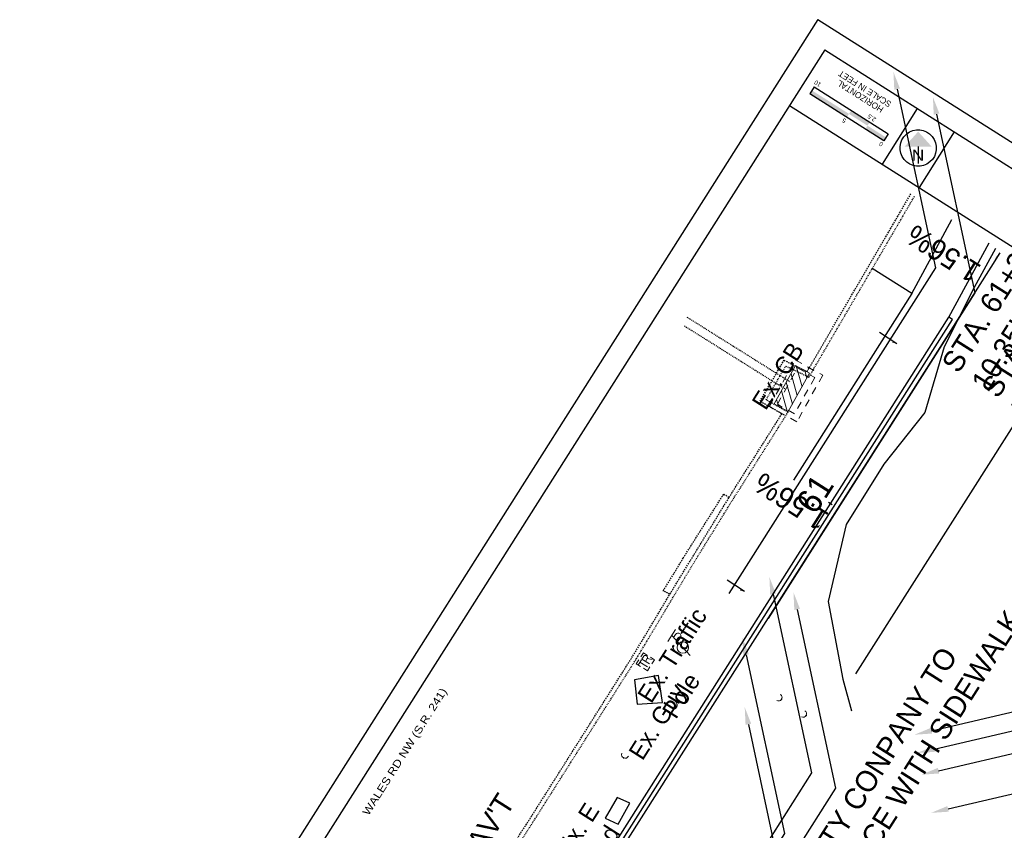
# Model space of a CAD drawing. Header units: feet. Extents: x 2249379 to 2249587, y 438002 to 438313.
# Tile 11 of 15: x 2249382 to 2249494, y 438221 to 438313. Entities that reach past the tile are written whole.
import ezdxf
from ezdxf import colors
from ezdxf.entities.mleader import LeaderData, LeaderLine
from ezdxf.enums import TextEntityAlignment as Align
from ezdxf.math import Vec2, Vec3

# ---------------------------------------------------------------- set-up
doc = ezdxf.new("R2010")
doc.units = ezdxf.units.FT
doc.header["$MEASUREMENT"] = 0
doc.header["$PDMODE"] = 3
for name, pattern in [('DGN Style 3', [0.19312, 0.137943, -0.055177]), ('OhDOT_USTN1', [0.055, 0.014, -0.041]), ('OhDOT_USTN2', [0.11, 0.069, -0.041]), ('OhDOT_USTN3', [0.22, 0.165, -0.055]), ('OhDOT_USTN4', [0.22, 0.11, -0.041, 0.028, -0.041]), ('OhDOT_USTN5', [0.11, 0.055, -0.055]), ('OhDOT_USTN6', [0.223, 0.083, -0.028, 0.028, -0.028, 0.028, -0.028]), ('OhDOT_USTN7', [0.221, 0.11, -0.028, 0.055, -0.028]), ('REDO_Drainage01', [1.6, 0.85, -0.75]), ('rowex', [0]), ('treert', [0])]:
    doc.linetypes.add(name, pattern=pattern)
doc.layers.add('5PPBLDG-HAT', color=253, linetype='Continuous', transparency=0.6)
for name, color, linetype in [('DR_X_Cells', 151, 'OhDOT_USTN2'), ('GE_P_Cells', 1, 'Continuous'), ('GE_P_CL_Text', 7, 'Continuous'), ('PV_P_Construction_Limits', 203, 'DGN Style 3'), ('PV_P_Curb', 120, 'Continuous'), ('PV_P_Walk', 231, 'Continuous'), ('PV_X_Curb', 120, 'OhDOT_USTN1'), ('PV_X_EOP', 7, 'OhDOT_USTN3'), ('PV_X_Text', 7, 'Continuous'), ('RD_X_Wall', 120, 'OhDOT_USTN1'), ('RW_X_Fee_RW', 6, 'rowex'), ('SG_X_Foundation', 61, 'OhDOT_USTN1'), ('SG_X_PullBox', 7, 'Continuous'), ('SH_Border', 7, 'Continuous'), ('SH_Data', 7, 'Continuous'), ('TX_P_20', 7, 'Continuous'), ('UT_X_Misc_Cells', 7, 'Continuous'), ('VG_X_Tree_Line_Rt', 3, 'treert')]:
    doc.layers.add(name, color=color, linetype=linetype)
doc.styles.add('Font 70-Main Title', font='txt', dxfattribs={"height": 0.25})
doc.styles.add('OHDOTSymbols', font='arial.ttf')
doc.styles.add('Slanted-Normal', font='font31.shx', dxfattribs={"height": 0.12})
doc.styles.get("Standard").update_dxf_attribs({"font": 'arial.ttf'})
doc.styles.add('Straight-Normal', font='font30.shx', dxfattribs={"height": 0.14})
doc.styles.add('Straight-Sub Title', font='font30.shx', dxfattribs={"height": 0.17})

# ---------------------------------------------------------------- blocks, each defined once
blk = doc.blocks.new('CB3-X')
at = {"layer": 'Defpoints', "color": 20, "linetype": 'REDO_Drainage01', "lineweight": 0}
blk.add_lwpolyline([(-2.37, 0.75), (2.37, 0.75), (2.37, -1.5), (-2.37, -1.5), (-2.37, 0.75)], close=True, dxfattribs=at)
at = {"layer": 'Defpoints', "color": 21, "linetype": 'OhDOT_USTN2', "lineweight": 53}
blk.add_point((0, 1.42), dxfattribs=at)
at = {"layer": 'Defpoints', "color": 61, "linetype": 'OhDOT_USTN6', "lineweight": 53}
for p in [(0, 0.75), (-2.37, -0.37), (2.37, -0.37), (0, -1.5)]:
    blk.add_point(p, dxfattribs=at)
at = {"layer": 'Defpoints', "color": 21, "linetype": 'OhDOT_USTN5', "lineweight": 53}
blk.add_point((0, 0), dxfattribs=at)
at = {"layer": 'Defpoints', "color": 40, "linetype": 'OhDOT_USTN4', "lineweight": 53}
blk.add_point((0, 0), dxfattribs=at)
at = {"layer": 'Defpoints', "color": 151, "linetype": 'OhDOT_USTN7', "lineweight": 53}
blk.add_point((0, -0.37), dxfattribs=at)
at = {"layer": 'Defpoints', "color": 223, "linetype": 'OhDOT_USTN1', "lineweight": 53}
blk.add_point((0, -2.17), dxfattribs=at)
at = {"layer": 'DR_X_Cells', "color": 151, "linetype": 'Continuous', "lineweight": 0}
for p, q in [((-2.5, -1.76), (-0.75, 0)), ((-2.5, -0.63), (-1.88, 0)), ((-1.44, -1.83), (0.38, 0)), ((-0.31, -1.83), (1.51, 0)), ((0.82, -1.83), (2.5, -0.14)), ((1.94, -1.83), (2.5, -1.28))]:
    blk.add_line(p, q, dxfattribs=at)
at = {"layer": 'DR_X_Cells', "color": 151, "linetype": 'REDO_Drainage01', "lineweight": 0}
blk.add_lwpolyline([(-3.04, 1.42), (3.04, 1.42), (3.04, -2.17), (-3.04, -2.17), (-3.04, 1.42)], close=True, dxfattribs=at)
at = {"layer": 'DR_X_Cells', "color": 151, "linetype": 'Continuous', "lineweight": 0, "flags": 128}
blk.add_lwpolyline([(-2.5, 0), (2.5, 0), (2.5, -1.83), (-2.5, -1.83), (-2.5, 0)], close=True, dxfattribs=at)
blk = doc.blocks.new('TPW')
at = {"layer": 'UT_X_Misc_Cells', "color": 30, "linetype": 'Continuous', "lineweight": 0}
for p, q in [((0.128, 0.18), (-0.032, 0.18)), ((0.048, 0.18), (-0.032, -0.12)), ((0.04, 0.15), (0.083, 0.15)), ((0.023, 0.086), (0.083, 0.086))]:
    blk.add_line(p, q, dxfattribs=at)
blk.add_circle((0, 0), 0.065, dxfattribs=at)
at = {"layer": 'UT_X_Misc_Cells', "color": 30, "linetype": 'Continuous', "lineweight": 0, "extrusion": (0, 0, -1)}
blk.add_arc((-0.083, 0.118), 0.0319, 88.8767, 271.1233, dxfattribs=at)
blk = doc.blocks.new('DM')
at = {"layer": 'UT_X_Misc_Cells', "linetype": 'Continuous', "lineweight": 0}
h = blk.add_hatch(color=2, dxfattribs=at)
edge = h.paths.add_edge_path()
edge.add_arc((0, 0), 0.01, 0, 360)
at = {"layer": 'UT_X_Misc_Cells', "color": 2, "linetype": 'Continuous', "lineweight": 0}
blk.add_arc((0.04, 0), 0.04, 90, 270, dxfattribs=at)
blk = doc.blocks.new('SIGPB')
at = {"layer": 'SG_X_PullBox', "color": 7, "linetype": 'Continuous', "lineweight": 0, "flags": 128}
for points in [[(-0.02, 0.075), (-0.075, 0.075), (-0.075, 0.02)], [(-0.068, 0.05), (-0.006, 0.05)], [(-0.036, 0.05), (-0.036, -0.05)], [(0.006, -0.05), (0.006, 0.05), (0.043, 0.05), (0.047, 0.049), (0.053, 0.048), (0.055, 0.046), (0.058, 0.044), (0.061, 0.041), (0.063, 0.037), (0.065, 0.03), (0.065, 0.021), (0.064, 0.018), (0.062, 0.013), (0.059, 0.007), (0.056, 0.005), (0.054, 0.004), (0.052, 0.003), (0.05, 0.002), (0.043, 0.001), (0.006, 0.001)], [(0.075, 0.02), (0.075, 0.075), (0.02, 0.075)], [(0.043, 0.001), (0.065, -0.05)], [(-0.075, -0.02), (-0.075, -0.075), (-0.02, -0.075)], [(0.02, -0.075), (0.075, -0.075), (0.075, -0.02)]]:
    blk.add_lwpolyline(points, dxfattribs=at)
blk = doc.blocks.new('NARROW')
at = {"layer": 'SH_Data', "color": 7, "linetype": 'Continuous'}
blk.add_line((0, 0.033), (0, -0.354), dxfattribs=at)
blk.add_arc((0, 0), 0.415, 129.7798, 129.7633, dxfattribs=at)
blk.add_solid([(0, 0.374), (-0.308, 0.033), (0.308, 0.033)], dxfattribs=at)
at = {"layer": 'SH_Data', "color": 7, "linetype": 'Continuous', "style": 'Font 70-Main Title', "width": 1.15}
blk.add_text('N', height=0.25, dxfattribs=at).set_placement((-0.001, -0.166), align=Align.MIDDLE_CENTER)

msp = doc.modelspace()

# ---------------------------------------------------------------- hatches: boundary and pattern name
at = {"layer": 'SH_Data', "linetype": 'Continuous'}
msp.add_hatch(color=7, dxfattribs=at).paths.add_polyline_path([(2249476.07, 438302.05), (2249471.85, 438304.73), (2249472.1, 438305.12), (2249472.1, 438305.12), (2249476.32, 438302.45)])

# ---------------------------------------------------------------- linework, layer by layer
at = {"elevation": 1083.47}
msp.add_lwpolyline([(2249452.15, 438235.08), (2249455.04, 438235.26), (2249454.58, 438238.35), (2249451.87, 438237.84), (2249452.15, 438235.08)], dxfattribs=at)
at = {"elevation": 1082.38}
msp.add_lwpolyline([(2249448.52, 438222.07), (2249449.99, 438221.37), (2249451.33, 438223.76), (2249449.9, 438224.43)], close=True, dxfattribs=at)
at = {"layer": '5PPBLDG-HAT'}
msp.add_lwpolyline([(2249483.48, 438281.93), (2249469.98, 438260.64)], dxfattribs=at)
at = {"layer": 'DR_X_Cells'}
for p, q in [((2249457.84, 438279.25, 1082.58), (2249469.59, 438271.88, 1082.41)), ((2249457.56, 438278.24, 1082.58), (2249469.1, 438271.01, 1082.41))]:
    msp.add_line(p, q, dxfattribs=at)
at = {"layer": 'GE_P_CL_Text'}
msp.add_line((2249474.42, 438257.82, 1083.63), (2249474, 438258.09, 1083.63), dxfattribs=at)
at = {"layer": 'PV_P_Construction_Limits'}
msp.add_lwpolyline([(2249493.39, 438286.42), (2249492.87, 438285.56), (2249492.87, 438285.55)], dxfattribs=at)
at = {"layer": 'PV_P_Curb', "elevation": 1083.62}
for points in [[(2249488.14, 438278.98), (2249487.72, 438279.25)], [(2249434.47, 438194.34), (2249488.14, 438278.98)]]:
    msp.add_lwpolyline(points, dxfattribs=at)
at = {"layer": 'PV_P_Walk'}
msp.add_line((2249483.49, 438281.93), (2249478.98, 438284.79), dxfattribs=at)
for points, elevation in [([(2249483.48, 438281.93), (2249488.05, 438290.39)], 1082.92), ([(2249487.72, 438279.25), (2249492.29, 438287.74)], 1082.92), ([(2249426.08, 438182.05), (2249487.72, 438279.25)], 1083.62)]:
    msp.add_lwpolyline(points, dxfattribs=dict(at, elevation=elevation))
at = {"layer": 'PV_X_Curb', "elevation": 1082.92}
msp.add_lwpolyline([(2249421.8, 438191.86), (2249438.03, 438218.12), (2249440.51, 438221.97), (2249452.11, 438240.32), (2249456.61, 438247.86), (2249456.61, 438247.86), (2249458.7, 438251.33), (2249462.81, 438258), (2249462.81, 438258), (2249469.37, 438268.4), (2249466.86, 438269.83), (2249469.11, 438273.67), (2249471.75, 438272.4), (2249483.81, 438293.08)], dxfattribs=at)
at = {"layer": 'PV_X_EOP', "elevation": 1082.92}
for points in [[(2249421.38, 438192.13), (2249437.61, 438218.39), (2249440.09, 438222.24), (2249451.68, 438240.58), (2249455.9, 438247.65), (2249455.14, 438248.01), (2249457.41, 438251.74), (2249462.03, 438259.05), (2249462.65, 438258.68), (2249468.67, 438268.22), (2249466.18, 438269.64), (2249468.91, 438274.32), (2249471.55, 438273.05), (2249483.41, 438293.38)], [(2249455.9, 438247.65), (2249462.65, 438258.68)]]:
    msp.add_lwpolyline(points, dxfattribs=at)
at = {"layer": 'RW_X_Fee_RW'}
msp.add_lwpolyline([(2249430.58, 438187.29), (2249492.52, 438284.96), (2249493.56, 438286.6)], dxfattribs=at)
at = {"layer": 'SH_Border'}
for p, q in [((2249472.78, 438313.2), (2249381.75, 438169.63)), ((2249472.78, 438313.2), (2249565.68, 438254.29)), ((2249473.55, 438309.75), (2249385.2, 438170.4)), ((2249473.55, 438309.75), (2249562.23, 438253.52)), ((2249469.54, 438303.41), (2249558.21, 438247.19)), ((2249484.11, 438303.05), (2249480.09, 438296.72)), ((2249488.33, 438300.38), (2249484.32, 438294.04))]:
    msp.add_line(p, q, dxfattribs=at)
at = {"layer": 'SH_Data', "color": 7, "linetype": 'Continuous'}
for p, q in [((2249472.35, 438305.52), (2249471.85, 438304.73)), ((2249472.35, 438305.52), (2249480.8, 438300.16)), ((2249480.29, 438299.37), (2249471.85, 438304.73)), ((2249480.8, 438300.16), (2249480.29, 438299.37))]:
    msp.add_line(p, q, dxfattribs=at)
for points in [[(2249478.68, 438301.5), (2249476.57, 438302.84), (2249478.43, 438301.1), (2249476.32, 438302.44)], [(2249480.54, 438299.76), (2249478.43, 438301.1), (2249480.29, 438299.37), (2249478.18, 438300.71)]]:
    msp.add_solid(points, dxfattribs=at)
at = {"layer": 'TX_P_20', "linetype": 'ByBlock', "lineweight": -2, "elevation": 1083.62}
for points in [[(2249481.78, 438276.21), (2249479.81, 438277.51)], [(2249464.41, 438247.92), (2249462.43, 438249.22)]]:
    msp.add_lwpolyline(points, dxfattribs=at)
at = {"layer": 'TX_P_20'}
for points in [[(2249481.26, 438276.35, 1083.62), (2249481.75, 438276.23, 1083.62), (2249481.33, 438276.51, 1083.62)], [(2249463.89, 438248.06, 1083.62), (2249464.38, 438247.93, 1083.62), (2249463.96, 438248.21, 1083.62)]]:
    msp.add_solid(points, dxfattribs=at)
at = {"layer": 'VG_X_Tree_Line_Rt', "flags": 128}
msp.add_lwpolyline([(2249493.03, 438287.08), (2249490.6, 438282.62), (2249487.16, 438275.87), (2249484.97, 438268.38), (2249480.31, 438262.47), (2249476.01, 438255.6), (2249473.94, 438246.8), (2249475.61, 438237.93), (2249476.6, 438234.31)], dxfattribs=at)

# ---------------------------------------------------------------- block references
at = {"layer": 'DR_X_Cells', "rotation": 240.9926350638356}
msp.add_blockref('CB3-X', (2249470.61, 438270.65, 1082.54), dxfattribs=at)
at = {"layer": 'GE_P_Cells', "xscale": 4.999999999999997, "yscale": 4.999999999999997, "zscale": 4.999999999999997, "rotation": 359.9987552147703}
msp.add_blockref('NARROW', (2249484.21, 438298.55), dxfattribs=at)
at = {"layer": 'RD_X_Wall', "xscale": 10, "yscale": 10, "zscale": 10, "rotation": 57.61767281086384}
msp.add_blockref('SIGPB', (2249453.1, 438239.91, 1083.32), dxfattribs=at)
at = {"layer": 'SG_X_Foundation', "color": 1, "xscale": 10, "yscale": 10, "zscale": 10}
for name, p, rotation in [('TPW', (2249457.37, 438241.54, 1083.4), 57.61767281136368), ('DM', (2249468.64, 438235.66, 1081.95), 152.4921440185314), ('DM', (2249471.44, 438233.79, 1081.88), 151.1777206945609), ('DM', (2249450.63, 438228.94, 2165.31), 66.16338364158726)]:
    msp.add_blockref(name, p, dxfattribs=dict(at, rotation=rotation))

# ---------------------------------------------------------------- texts
at = {"layer": 'GE_P_CL_Text', "style": 'Slanted-Normal'}
for s, insert, char_height, width, attachment_point, rotation in [("\\PSTA. 61+25.23,\\P10.35' LT. 1083.01", (2249483.39, 438276.14), 2.4, 57.4825, 1, 57.6177), ('1.56%', (2249490.27, 438283.03, 1083.62), 2.4, 57.4825, 1, 147.6177), ("\\PSTA. 61+25.23,\\P5' LT. 1082.92", (2249487.9, 438273.28), 2.4, 57.4825, 1, 57.6177), ('1.56%', (2249472.9, 438254.74, 1083.62), 2.4, 57.4825, 1, 147.6177), ('61', (2249473.63, 438258.32, 1083.63), 2.8, 30.8174, 8, 57.6177), ('UTILITY CONPANY TO\\PREPLACE WITH SIDEWALK GUY 3 TOTAL', (2249468.53, 438213.09), 2.4, 57.4825, 1, 57.6177), ("HEIGHT FLUSH WITH PAV'T\\PSTA. 67+81.67\\P5.0' LT, 1084.20", (2249510.73, 438242.35, 1083.62), 2.4, 57.4825, 3, 57.6263), ("BEGIN CURB RAMP, TYPE A2\\PHEIGHT FLUSH WITH PAV'T\\PSTA. 67+77.01\\P1084.22", (2249512.29, 438234.56, 1083.62), 2.4, 57.4825, 3, 57.6263), ('REMOVED AND REPLACED TO MATCH NEW RAMP', (2249428.21, 438179.9, 1083.63), 2.4, 57.4825, 1, 57.6177), ("HEIGHT FLUSH WITH PAV'T\\PSTA. 60+10.12, 9.31' LT\\P1082.94", (2249413.51, 438189.22, 1083.63), 2.4, 57.4825, 1, 57.6177)]:
    msp.add_mtext(s, dxfattribs=dict(at, insert=insert, char_height=char_height, width=width, attachment_point=attachment_point, rotation=rotation))
at = {"layer": 'PV_X_Text', "char_height": 2, "width": 725.5968, "attachment_point": 1, "rotation": 57.6177, "style": 'Straight-Normal'}
for s, insert in [('Ex. CB', (2249465.13, 438269.57, 1086.25)), ('Ex. Traffic\\PPole', (2249452.08, 438236.12, 1086.25)), ('Ex. Guy', (2249451.08, 438229.61, 1086.25)), ('Ex. E\\P Ped', (2249442.84, 438218.62, 1086.25))]:
    msp.add_mtext(s, dxfattribs=dict(at, insert=insert))
at = {"layer": 'SH_Border', "style": 'OHDOTSymbols', "width": 1.15}
msp.add_text('WALES RD NW (S.R. 241)', height=0.875, rotation=57.788, dxfattribs=at).set_placement((2249421.53, 438222.29))
at = {"layer": 'SH_Data', "linetype": 'Continuous', "style": 'Straight-Sub Title'}
for s, p in [('SCALE IN FEET', (2249478.13, 438305.3)), ('HORIZONTAL', (2249477.6, 438304.45))]:
    msp.add_text(s, height=0.7, rotation=147.622, dxfattribs=at).set_placement(p, align=Align.MIDDLE_CENTER)
at = {"layer": 'SH_Data', "style": 'Straight-Sub Title'}
for s, p in [('10', (2249472.88, 438306.12)), ('5', (2249475.89, 438301.89)), ('2.5', (2249479.05, 438302.2)), ('0', (2249480.11, 438299.21))]:
    msp.add_text(s, height=0.5, rotation=147.622, dxfattribs=at).set_placement(p, align=Align.CENTER)

# ---------------------------------------------------------------- leaders
at = {"layer": 'TX_P_20'}
ml = msp.add_multileader_mtext('Standard', dxfattribs=at)
ml.set_content('', color=256)
ml.set_leader_properties()
ml.build(insert=Vec2(0, 0))
ml.multileader.update_dxf_attribs({"dogleg_length": 2.2, "arrow_head_size": 2, "scale": 20})
ctx = ml.context
ctx.base_point, ctx.scale, ctx.char_height, ctx.arrow_head_size, ctx.landing_gap_size, ctx.plane_origin, ctx.plane_x_axis, ctx.plane_y_axis = Vec3(2249462.6, 438247.72), 20, 2, 2, 1.8, Vec3(2249436.65, 438280.85), Vec3(-0.535566, -0.844493), Vec3(0.844493, -0.535566)
notes = []
notes.append((ctx, [(1, (1, 1, 0), (2249486.17, 438284.88), (-0.535566, -0.844493), 44, [(0, [(2249481.39, 438307.23)], 0, [])])]))
ctx.mtext.insert, ctx.mtext.text_direction, ctx.mtext.rotation, ctx.mtext.flow_direction = Vec3(2249462.48, 438245.66), Vec3(-0.535566, -0.844493), 3.141517, 5
ml = msp.add_multileader_mtext('Standard', dxfattribs=at)
ml.set_content('', color=256)
ml.set_leader_properties()
ml.build(insert=Vec2(0, 0))
ml.multileader.update_dxf_attribs({"dogleg_length": 2.2, "arrow_head_size": 2, "scale": 20})
ctx = ml.context
ctx.base_point, ctx.scale, ctx.char_height, ctx.arrow_head_size, ctx.landing_gap_size, ctx.plane_origin, ctx.plane_x_axis, ctx.plane_y_axis = Vec3(2249467.11, 438244.86), 20, 2, 2, 1.8, Vec3(2249441.16, 438277.99), Vec3(-0.535566, -0.844493), Vec3(0.844493, -0.535566)
notes.append((ctx, [(1, (1, 1, 0), (2249490.67, 438282.02), (-0.535566, -0.844493), 44, [(0, [(2249485.89, 438304.38)], 0, [])])]))
ctx.mtext.insert, ctx.mtext.text_direction, ctx.mtext.rotation, ctx.mtext.flow_direction = Vec3(2249466.99, 438242.8), Vec3(-0.535566, -0.844493), 3.141517, 5
ml = msp.add_multileader_mtext('Standard', dxfattribs=at)
ml.set_content('', color=256)
ml.set_leader_properties()
ml.build(insert=Vec2(0, 0))
ml.multileader.update_dxf_attribs({"dogleg_length": 2.2, "arrow_head_size": 2, "scale": 20})
ctx = ml.context
ctx.base_point, ctx.scale, ctx.char_height, ctx.arrow_head_size, ctx.landing_gap_size, ctx.plane_origin, ctx.plane_x_axis, ctx.plane_y_axis = Vec3(2249477.07, 438238.55), 20, 2, 2, 1.8, Vec3(2249451.12, 438271.68), Vec3(-0.535566, -0.844493), Vec3(0.844493, -0.535566)
notes.append((ctx, [(1, (1, 1, 0), (2249500.63, 438275.7), (-0.535566, -0.844493), 44, [(0, [(2249495.85, 438298.06)], 0, [])])]))
ctx.mtext.insert, ctx.mtext.text_direction, ctx.mtext.rotation, ctx.mtext.flow_direction = Vec3(2249476.95, 438236.49), Vec3(-0.535566, -0.844493), 3.141517, 5
ml = msp.add_multileader_mtext('Standard', dxfattribs=at)
ml.set_content('', color=(178, 178, 178))
ml.set_leader_properties()
ml.build(insert=Vec2(0, 0))
ml.multileader.update_dxf_attribs({"dogleg_length": 2.2, "arrow_head_size": 2, "scale": 20})
ctx = ml.context
ctx.base_point, ctx.scale, ctx.char_height, ctx.arrow_head_size, ctx.landing_gap_size, ctx.plane_origin, ctx.plane_x_axis, ctx.plane_y_axis = Vec3(2249531.53, 438277, 1083.62), 20, 2, 2, 1.8, Vec3(2249488.57, 438283.3, 1083.62), Vec3(-0.535439, -0.844574), Vec3(0.844574, -0.535439)
ctx.text_align_type = 2
notes.append((ctx, [(1, (1, 1, 0), (2249506.04, 438236.8, 1083.62), (0.535439, 0.844574), 44, [(0, [(2249483.78, 438231.59, 1083.62)], 0, [])])]))
ctx.mtext.insert, ctx.mtext.text_direction, ctx.mtext.rotation, ctx.mtext.alignment, ctx.mtext.flow_direction = Vec3(2249531.41, 438274.95, 1083.62), Vec3(-0.535439, -0.844574), 3.141668, 3, 5
ml = msp.add_multileader_mtext('Standard', dxfattribs=at)
ml.set_content('', color=(178, 178, 178))
ml.set_leader_properties()
ml.build(insert=Vec2(0, 0))
ml.multileader.update_dxf_attribs({"dogleg_length": 2.2, "arrow_head_size": 2, "scale": 20})
ctx = ml.context
ctx.base_point, ctx.scale, ctx.char_height, ctx.arrow_head_size, ctx.landing_gap_size, ctx.plane_origin, ctx.plane_x_axis, ctx.plane_y_axis = Vec3(2249531.83, 438274.91, 1083.62), 20, 2, 2, 1.8, Vec3(2249488.87, 438281.22, 1083.62), Vec3(-0.535439, -0.844574), Vec3(0.844574, -0.535439)
ctx.text_align_type = 2
notes.append((ctx, [(1, (1, 1, 0), (2249506.35, 438234.71, 1083.62), (0.535439, 0.844574), 44, [(0, [(2249484.08, 438229.5, 1083.62)], 0, [])])]))
ctx.mtext.insert, ctx.mtext.text_direction, ctx.mtext.rotation, ctx.mtext.alignment, ctx.mtext.flow_direction = Vec3(2249531.71, 438272.86, 1083.62), Vec3(-0.535439, -0.844574), 3.141668, 3, 5
ml = msp.add_multileader_mtext('Standard', dxfattribs=at)
ml.set_content('', color=(178, 178, 178))
ml.set_leader_properties()
ml.build(insert=Vec2(0, 0))
ml.multileader.update_dxf_attribs({"dogleg_length": 2.2, "arrow_head_size": 2, "scale": 20})
ctx = ml.context
ctx.base_point, ctx.scale, ctx.char_height, ctx.arrow_head_size, ctx.landing_gap_size, ctx.plane_origin, ctx.plane_x_axis, ctx.plane_y_axis = Vec3(2249532.34, 438272.44, 1083.62), 20, 2, 2, 1.8, Vec3(2249489.38, 438278.74, 1083.62), Vec3(-0.535439, -0.844574), Vec3(0.844574, -0.535439)
ctx.text_align_type = 2
notes.append((ctx, [(1, (1, 1, 0), (2249506.85, 438232.24, 1083.62), (0.535439, 0.844574), 44, [(0, [(2249484.59, 438227.03, 1083.62)], 0, [])])]))
ctx.mtext.insert, ctx.mtext.text_direction, ctx.mtext.rotation, ctx.mtext.alignment, ctx.mtext.flow_direction = Vec3(2249532.22, 438270.38, 1083.62), Vec3(-0.535439, -0.844574), 3.141668, 3, 5
ml = msp.add_multileader_mtext('Standard', dxfattribs=at)
ml.set_content('', color=(178, 178, 178))
ml.set_leader_properties()
ml.build(insert=Vec2(0, 0))
ml.multileader.update_dxf_attribs({"dogleg_length": 2.2, "arrow_head_size": 2, "scale": 20})
ctx = ml.context
ctx.base_point, ctx.scale, ctx.char_height, ctx.arrow_head_size, ctx.landing_gap_size, ctx.plane_origin, ctx.plane_x_axis, ctx.plane_y_axis = Vec3(2249533.42, 438268.08, 1083.62), 20, 2, 2, 1.8, Vec3(2249490.46, 438274.39, 1083.62), Vec3(-0.535439, -0.844574), Vec3(0.844574, -0.535439)
ctx.text_align_type = 2
notes.append((ctx, [(1, (1, 1, 0), (2249507.94, 438227.88, 1083.62), (0.535439, 0.844574), 44, [(0, [(2249485.67, 438222.67, 1083.62)], 0, [])])]))
ctx.mtext.insert, ctx.mtext.text_direction, ctx.mtext.rotation, ctx.mtext.alignment, ctx.mtext.flow_direction = Vec3(2249533.3, 438266.03, 1083.62), Vec3(-0.535439, -0.844574), 3.141668, 3, 5
ml = msp.add_multileader_mtext('Standard', dxfattribs=at)
ml.set_content('', color=(178, 178, 178))
ml.set_leader_properties()
ml.build(insert=Vec2(0, 0))
ml.multileader.update_dxf_attribs({"dogleg_length": 2.2, "arrow_head_size": 2, "scale": 20})
ctx = ml.context
ctx.base_point, ctx.scale, ctx.char_height, ctx.arrow_head_size, ctx.landing_gap_size, ctx.plane_origin, ctx.plane_x_axis, ctx.plane_y_axis = Vec3(2249540.09, 438257.94, 1083.62), 20, 2, 2, 1.8, Vec3(2249497.13, 438264.24, 1083.62), Vec3(-0.535439, -0.844574), Vec3(0.844574, -0.535439)
ctx.text_align_type = 2
notes.append((ctx, [(1, (1, 1, 0), (2249514.61, 438217.74, 1083.62), (0.535439, 0.844574), 44, [(0, [(2249492.34, 438212.53, 1083.62)], 0, [])])]))
ctx.mtext.insert, ctx.mtext.text_direction, ctx.mtext.rotation, ctx.mtext.alignment, ctx.mtext.flow_direction = Vec3(2249539.98, 438255.89, 1083.62), Vec3(-0.535439, -0.844574), 3.141668, 3, 5
ml = msp.add_multileader_mtext('Standard', dxfattribs=at)
ml.set_content('', color=(178, 178, 178))
ml.set_leader_properties()
ml.build(insert=Vec2(0, 0))
ml.multileader.update_dxf_attribs({"dogleg_length": 2.2, "arrow_head_size": 2, "scale": 20})
ctx = ml.context
ctx.base_point, ctx.scale, ctx.char_height, ctx.arrow_head_size, ctx.landing_gap_size, ctx.plane_origin, ctx.plane_x_axis, ctx.plane_y_axis = Vec3(2249448.46, 438190.07, 1083.63), 20, 2, 2, 1.8, Vec3(2249422.51, 438223.2, 1083.63), Vec3(-0.535566, -0.844493), Vec3(0.844493, -0.535566)
notes.append((ctx, [(1, (1, 1, 0), (2249472.03, 438227.23, 1083.63), (-0.535566, -0.844493), 44, [(0, [(2249467.24, 438249.59, 1083.63)], 0, [])])]))
ctx.mtext.insert, ctx.mtext.text_direction, ctx.mtext.rotation, ctx.mtext.flow_direction = Vec3(2249448.34, 438188.02, 1083.63), Vec3(-0.535566, -0.844493), 3.141517, 5
ml = msp.add_multileader_mtext('Standard', dxfattribs=at)
ml.set_content('', color=(178, 178, 178))
ml.set_leader_properties()
ml.build(insert=Vec2(0, 0))
ml.multileader.update_dxf_attribs({"dogleg_length": 2.2, "arrow_head_size": 2, "scale": 20})
ctx = ml.context
ctx.base_point, ctx.scale, ctx.char_height, ctx.arrow_head_size, ctx.landing_gap_size, ctx.plane_origin, ctx.plane_x_axis, ctx.plane_y_axis = Vec3(2249451.2, 438188.33, 1083.63), 20, 2, 2, 1.8, Vec3(2249425.25, 438221.46, 1083.63), Vec3(-0.535566, -0.844493), Vec3(0.844493, -0.535566)
notes.append((ctx, [(1, (1, 1, 0), (2249474.77, 438225.49, 1083.63), (-0.535566, -0.844493), 44, [(0, [(2249469.99, 438247.85, 1083.63)], 0, [])])]))
ctx.mtext.insert, ctx.mtext.text_direction, ctx.mtext.rotation, ctx.mtext.flow_direction = Vec3(2249451.08, 438186.28, 1083.63), Vec3(-0.535566, -0.844493), 3.141517, 5
ml = msp.add_multileader_mtext('Standard', dxfattribs=at)
ml.set_content('', color=(178, 178, 178))
ml.set_leader_properties()
ml.build(insert=Vec2(0, 0))
ml.multileader.update_dxf_attribs({"dogleg_length": 2.2, "arrow_head_size": 2, "scale": 20})
ctx = ml.context
ctx.base_point, ctx.scale, ctx.char_height, ctx.arrow_head_size, ctx.landing_gap_size, ctx.plane_origin, ctx.plane_x_axis, ctx.plane_y_axis = Vec3(2249445.39, 438183.15, 1083.63), 20, 2, 2, 1.8, Vec3(2249419.44, 438216.28, 1083.63), Vec3(-0.535566, -0.844493), Vec3(0.844493, -0.535566)
notes.append((ctx, [(1, (1, 1, 0), (2249468.95, 438220.3, 1083.63), (-0.535566, -0.844493), 44, [(0, [(2249464.17, 438242.66, 1083.63)], 0, [])])]))
ctx.mtext.insert, ctx.mtext.text_direction, ctx.mtext.rotation, ctx.mtext.flow_direction = Vec3(2249445.27, 438181.09, 1083.63), Vec3(-0.535566, -0.844493), 3.141517, 5
ml = msp.add_multileader_mtext('Standard', dxfattribs=at)
ml.set_content('', color=(178, 178, 178))
ml.set_leader_properties()
ml.build(insert=Vec2(0, 0))
ml.multileader.update_dxf_attribs({"dogleg_length": 2.2, "arrow_head_size": 2, "scale": 20})
ctx = ml.context
ctx.base_point, ctx.scale, ctx.char_height, ctx.arrow_head_size, ctx.landing_gap_size, ctx.plane_origin, ctx.plane_x_axis, ctx.plane_y_axis = Vec3(2249445.65, 438175.21, 2167.25), 20, 2, 2, 1.8, Vec3(2249419.7, 438208.34, 2167.25), Vec3(-0.535566, -0.844493), Vec3(0.844493, -0.535566)
notes.append((ctx, [(1, (1, 1, 0), (2249469.21, 438212.37, 2167.25), (-0.535566, -0.844493), 44, [(0, [(2249464.43, 438234.73, 2167.25)], 0, [])])]))
ctx.mtext.insert, ctx.mtext.text_direction, ctx.mtext.rotation, ctx.mtext.flow_direction = Vec3(2249445.53, 438173.15, 2167.25), Vec3(-0.535566, -0.844493), 3.141517, 5
for ctx, leaders in notes:
    for number, flags, end, landing, length, lines in leaders:
        leader = LeaderData()
        leader.index, (leader.has_last_leader_line, leader.has_dogleg_vector, leader.attachment_direction) = number, flags
        leader.last_leader_point, leader.dogleg_vector, leader.dogleg_length = Vec3(end), Vec3(landing), length
        for number, points, colour, breaks in lines:
            line = LeaderLine()
            line.index, line.vertices, line.color, line.breaks = number, Vec3.list(points), colors.encode_raw_color(colour), breaks
            leader.lines.append(line)
        ctx.leaders.append(leader)

doc.saveas('drawing.dxf')
